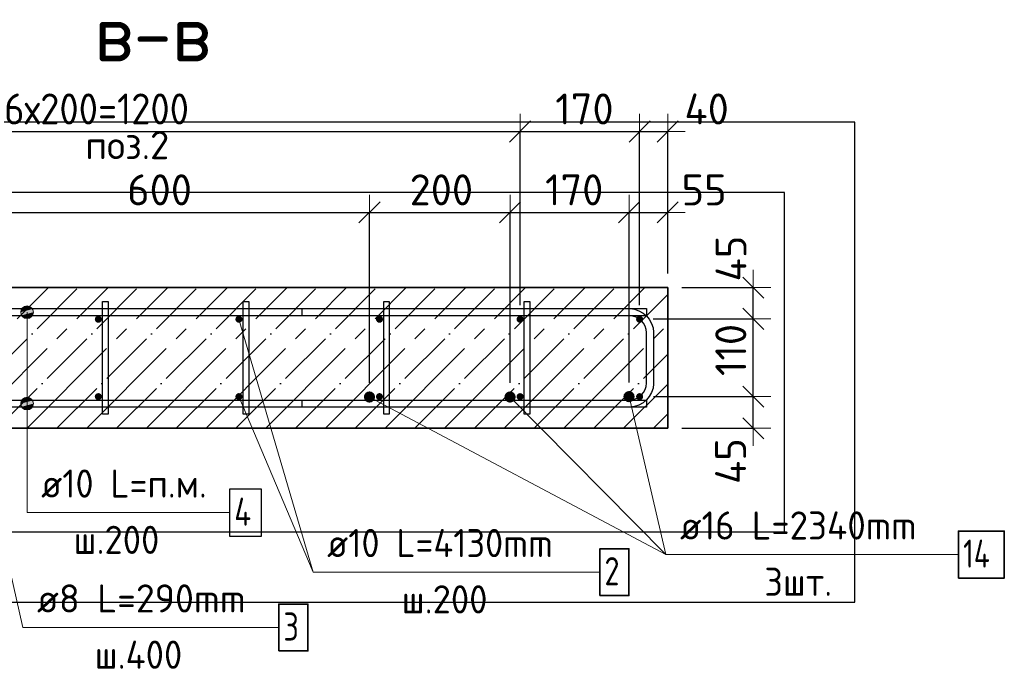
# Model space of a CAD drawing. Header units: millimetres. Extents: x 2792 to 69837, y -2757 to 29968.
# Tile 16 of 77: x 10331 to 11732, y 4960 to 5883. Entities that reach past the tile are written whole.
import ezdxf

# ---------------------------------------------------------------- set-up
doc = ezdxf.new("R2010")
doc.units = ezdxf.units.MM
doc.header["$PDMODE"] = 65
doc.linetypes.add('______11', pattern=[100, 80, -10, 0, -10])
doc.linetypes.add('______5', pattern=[220, 160, -20, 20, -20])
for name, color, linetype, lineweight in [('Standard', 7, 'Continuous', 25), ('Арм.стержн. Арматура края', 96, 'Continuous', 35), ('Арм.стержн. вертикальными 1', 22, 'Continuous', 35), ('Арм.стержн.горизонт. 1', 180, 'Continuous', 35), ('Размерная линия_ общее', 7, 'Continuous', 13)]:
    doc.layers.add(name, color=color, linetype=linetype, lineweight=lineweight)
doc.layers.add('Арм.стержн. вертикальными 2', color=7, linetype='Continuous', lineweight=35, true_color=0x006e00)
doc.layers.add('Арм.стержн.Стяжки', color=7, linetype='Continuous', lineweight=35, true_color=0x501e0f)
doc.styles.add('ISOCPEUR', font='ISOCPEUR')
doc.dimstyles.new('DIMSTYLE_3', dxfattribs={"dimtxt": 44, "dimasz": 50, "dimexe": 0, "dimexo": 0, "dimgap": 22, "dimtad": 2, "dimdec": 0, "dimrnd": 5, "dimzin": 12, "dimdsep": 46, "dimtxsty": 'ISOCPEUR', "dimblk1": 'ALL_ML_STRICH', "dimblk2": 'ALL_ML_STRICH', "dimsah": 1, "dimcen": 0, "dimclrd": 7, "dimclre": 256, "dimclrt": 7, "dimadec": 0, "dimazin": 0, "dimtfac": 1, "dimtdec": 0, "dimtix": 1, "dimtmove": 2, "dimatfit": 3, "dimfxl": 0, "dimtzin": 0, "dimlwd": 0, "dimlwe": -3, "dimarcsym": 0})
doc.dimstyles.new('DIMSTYLE_8', dxfattribs={"dimtxt": 44, "dimasz": 50, "dimexe": 0, "dimexo": 0, "dimgap": 22, "dimtad": 2, "dimdec": 0, "dimrnd": 5, "dimzin": 12, "dimdsep": 46, "dimtxsty": 'ISOCPEUR', "dimblk1": 'ALL_ML_STRICH', "dimblk2": 'ALL_ML_STRICH', "dimsah": 1, "dimcen": 0, "dimclrd": 7, "dimclre": 256, "dimclrt": 7, "dimadec": 0, "dimazin": 0, "dimtfac": 1, "dimtdec": 0, "dimtix": 1, "dimtmove": 2, "dimatfit": 3, "dimfxl": 0, "dimtvp": 1.2, "dimtzin": 0, "dimlwd": 0, "dimlwe": -3, "dimarcsym": 0})

# ---------------------------------------------------------------- blocks, each defined once
blk = doc.blocks.new('ALL_ML_STRICH')
at = {"color": 0, "linetype": 'ByBlock', "lineweight": -2}
for p, q in [((-0.3, -0.3), (0.3, 0.3)), ((0, -0.5), (0, 0.5)), ((-1, 0), (0.5, 0))]:
    blk.add_line(p, q, dxfattribs=at)
blk = doc.blocks.new('*D85')
at = {"layer": 'DEFPOINTS', "color": 7, "linetype": 'Continuous', "lineweight": 13, "transparency": 33554687}
for p in [(10227.2, 5609.3), (10227.2, 5346.8), (10828.7, 5346.8)]:
    blk.add_point(p, dxfattribs=at)
at = {"layer": 'Размерная линия_ общее', "color": 253, "linetype": 'Continuous', "lineweight": -2, "true_color": 0xa0a0a0, "transparency": 33554687}
for p, q in [((10227.2, 5366.8), (10227.2, 5609.3)), ((10828.7, 5366.8), (10828.7, 5609.3))]:
    blk.add_line(p, q, dxfattribs=at)
at = {"layer": 'Размерная линия_ общее', "color": 7, "linetype": 'Continuous', "lineweight": -2, "transparency": 33554687}
blk.add_line((10227.2, 5609.3), (10828.7, 5609.3), dxfattribs=at)
at = {"layer": 'Размерная линия_ общее', "color": 7, "linetype": 'Continuous', "lineweight": 13, "transparency": 33554687, "xscale": 50, "yscale": 50, "zscale": 50, "rotation": 180}
blk.add_blockref('ALL_ML_STRICH', (10227.2, 5609.3), dxfattribs=at)
at = {"layer": 'Размерная линия_ общее', "color": 7, "linetype": 'Continuous', "lineweight": 13, "transparency": 33554687, "xscale": 50, "yscale": 50, "zscale": 50}
blk.add_blockref('ALL_ML_STRICH', (10828.7, 5609.3), dxfattribs=at)
at = {"layer": 'Размерная линия_ общее', "color": 7, "linetype": 'Continuous', "lineweight": 13, "transparency": 33554687, "insert": (10530.1, 5641.3), "char_height": 44, "width": 132, "attachment_point": 5, "style": 'ISOCPEUR'}
blk.add_mtext('\\A1;{600}', dxfattribs=at)
blk = doc.blocks.new('*D86')
at = {"layer": 'DEFPOINTS', "color": 7, "linetype": 'Continuous', "lineweight": 13, "transparency": 33554687}
for p in [(10828.7, 5609.3), (10828.7, 5346.8), (11028.7, 5346.8)]:
    blk.add_point(p, dxfattribs=at)
at = {"layer": 'Размерная линия_ общее', "color": 253, "linetype": 'Continuous', "lineweight": -2, "true_color": 0xa0a0a0, "transparency": 33554687}
for p, q in [((10828.7, 5366.8), (10828.7, 5609.3)), ((11028.7, 5366.8), (11028.7, 5609.3))]:
    blk.add_line(p, q, dxfattribs=at)
at = {"layer": 'Размерная линия_ общее', "color": 7, "linetype": 'Continuous', "lineweight": -2, "transparency": 33554687}
blk.add_line((10828.7, 5609.3), (11028.7, 5609.3), dxfattribs=at)
at = {"layer": 'Размерная линия_ общее', "color": 7, "linetype": 'Continuous', "lineweight": 13, "transparency": 33554687, "xscale": 50, "yscale": 50, "zscale": 50, "rotation": 180}
blk.add_blockref('ALL_ML_STRICH', (10828.7, 5609.3), dxfattribs=at)
at = {"layer": 'Размерная линия_ общее', "color": 7, "linetype": 'Continuous', "lineweight": 13, "transparency": 33554687, "xscale": 50, "yscale": 50, "zscale": 50}
blk.add_blockref('ALL_ML_STRICH', (11028.7, 5609.3), dxfattribs=at)
at = {"layer": 'Размерная линия_ общее', "color": 7, "linetype": 'Continuous', "lineweight": 13, "transparency": 33554687, "insert": (10930.9, 5641.3), "char_height": 44, "width": 132, "attachment_point": 5, "style": 'ISOCPEUR'}
blk.add_mtext('\\A1;{200}', dxfattribs=at)
blk = doc.blocks.new('*D87')
at = {"layer": 'DEFPOINTS', "color": 7, "linetype": 'Continuous', "lineweight": 13, "transparency": 33554687}
for p in [(11028.7, 5609.3), (11028.7, 5346.8), (11197.9, 5347.4)]:
    blk.add_point(p, dxfattribs=at)
at = {"layer": 'Размерная линия_ общее', "color": 253, "linetype": 'Continuous', "lineweight": -2, "true_color": 0xa0a0a0, "transparency": 33554687}
for p, q in [((11028.7, 5366.8), (11028.7, 5609.3)), ((11197.9, 5367.4), (11197.9, 5609.3))]:
    blk.add_line(p, q, dxfattribs=at)
at = {"layer": 'Размерная линия_ общее', "color": 7, "linetype": 'Continuous', "lineweight": -2, "transparency": 33554687}
blk.add_line((11028.7, 5609.3), (11197.9, 5609.3), dxfattribs=at)
at = {"layer": 'Размерная линия_ общее', "color": 7, "linetype": 'Continuous', "lineweight": 13, "transparency": 33554687, "xscale": 50, "yscale": 50, "zscale": 50, "rotation": 180}
blk.add_blockref('ALL_ML_STRICH', (11028.7, 5609.3), dxfattribs=at)
at = {"layer": 'Размерная линия_ общее', "color": 7, "linetype": 'Continuous', "lineweight": 13, "transparency": 33554687, "xscale": 50, "yscale": 50, "zscale": 50}
blk.add_blockref('ALL_ML_STRICH', (11197.9, 5609.3), dxfattribs=at)
at = {"layer": 'Размерная линия_ общее', "color": 7, "linetype": 'Continuous', "lineweight": 13, "transparency": 33554687, "insert": (11119.9, 5641.3), "char_height": 44, "width": 132, "attachment_point": 5, "style": 'ISOCPEUR'}
blk.add_mtext('\\A1;{170}', dxfattribs=at)
blk = doc.blocks.new('*D88')
at = {"layer": 'DEFPOINTS', "color": 7, "linetype": 'Continuous', "lineweight": 13, "transparency": 33554687}
for p in [(11197.9, 5609.3), (11252.9, 5502.4), (11197.9, 5347.4)]:
    blk.add_point(p, dxfattribs=at)
at = {"layer": 'Размерная линия_ общее', "color": 253, "linetype": 'Continuous', "lineweight": -2, "true_color": 0xa0a0a0, "transparency": 33554687}
for p, q in [((11197.9, 5367.4), (11197.9, 5609.3)), ((11252.9, 5522.4), (11252.9, 5609.3))]:
    blk.add_line(p, q, dxfattribs=at)
at = {"layer": 'Размерная линия_ общее', "color": 7, "linetype": 'Continuous', "lineweight": -2, "transparency": 33554687}
blk.add_line((11197.9, 5609.3), (11252.9, 5609.3), dxfattribs=at)
at = {"layer": 'Размерная линия_ общее', "color": 7, "linetype": 'Continuous', "lineweight": 13, "transparency": 33554687, "xscale": 50, "yscale": 50, "zscale": 50, "rotation": 180}
blk.add_blockref('ALL_ML_STRICH', (11197.9, 5609.3), dxfattribs=at)
at = {"layer": 'Размерная линия_ общее', "color": 7, "linetype": 'Continuous', "lineweight": 13, "transparency": 33554687, "xscale": 50, "yscale": 50, "zscale": 50}
blk.add_blockref('ALL_ML_STRICH', (11252.9, 5609.3), dxfattribs=at)
at = {"layer": 'Размерная линия_ общее', "color": 7, "linetype": 'Continuous', "lineweight": 13, "transparency": 33554687, "insert": (11304.7, 5641.2), "char_height": 44, "width": 88, "attachment_point": 5, "style": 'ISOCPEUR'}
blk.add_mtext('\\A1;{55}', dxfattribs=at)
blk = doc.blocks.new('*D143')
at = {"layer": 'DEFPOINTS', "color": 7, "linetype": 'Continuous', "lineweight": 13, "transparency": 33554687}
for p in [(11212.9, 5347.4), (11252.9, 5302.4), (11374.7, 5302.4)]:
    blk.add_point(p, dxfattribs=at)
at = {"layer": 'Размерная линия_ общее', "color": 253, "linetype": 'Continuous', "lineweight": -2, "true_color": 0xa0a0a0, "transparency": 33554687}
for p, q in [((11232.9, 5347.4), (11374.7, 5347.4)), ((11272.9, 5302.4), (11374.7, 5302.4))]:
    blk.add_line(p, q, dxfattribs=at)
at = {"layer": 'Размерная линия_ общее', "color": 7, "linetype": 'Continuous', "lineweight": -2, "transparency": 33554687}
blk.add_line((11374.7, 5302.4), (11374.7, 5347.4), dxfattribs=at)
at = {"layer": 'Размерная линия_ общее', "color": 7, "linetype": 'Continuous', "lineweight": 13, "transparency": 33554687, "xscale": 50, "yscale": 50, "zscale": 50}
for p, rotation in [((11374.7, 5347.4), 90), ((11374.7, 5302.4), 270)]:
    blk.add_blockref('ALL_ML_STRICH', p, dxfattribs=dict(at, rotation=rotation))
at = {"layer": 'Размерная линия_ общее', "color": 7, "linetype": 'Continuous', "lineweight": 13, "transparency": 33554687, "insert": (11342.4, 5255.7), "char_height": 44, "width": 88, "attachment_point": 5, "rotation": 90, "style": 'ISOCPEUR'}
blk.add_mtext('\\A1;{45}', dxfattribs=at)
blk = doc.blocks.new('*D144')
at = {"layer": 'DEFPOINTS', "color": 7, "linetype": 'Continuous', "lineweight": 13, "transparency": 33554687}
for p in [(11212.2, 5457.9), (11212.9, 5347.4), (11374.7, 5347.4)]:
    blk.add_point(p, dxfattribs=at)
at = {"layer": 'Размерная линия_ общее', "color": 253, "linetype": 'Continuous', "lineweight": -2, "true_color": 0xa0a0a0, "transparency": 33554687}
for p, q in [((11232.2, 5457.9), (11374.7, 5457.9)), ((11232.9, 5347.4), (11374.7, 5347.4))]:
    blk.add_line(p, q, dxfattribs=at)
at = {"layer": 'Размерная линия_ общее', "color": 7, "linetype": 'Continuous', "lineweight": -2, "transparency": 33554687}
blk.add_line((11374.7, 5347.4), (11374.7, 5457.9), dxfattribs=at)
at = {"layer": 'Размерная линия_ общее', "color": 7, "linetype": 'Continuous', "lineweight": 13, "transparency": 33554687, "xscale": 50, "yscale": 50, "zscale": 50}
for p, rotation in [((11374.7, 5457.9), 90), ((11374.7, 5347.4), 270)]:
    blk.add_blockref('ALL_ML_STRICH', p, dxfattribs=dict(at, rotation=rotation))
at = {"layer": 'Размерная линия_ общее', "color": 7, "linetype": 'Continuous', "lineweight": 13, "transparency": 33554687, "insert": (11342.7, 5413.6), "char_height": 44, "width": 132, "attachment_point": 5, "rotation": 90, "style": 'ISOCPEUR'}
blk.add_mtext('\\A1;{110}', dxfattribs=at)
blk = doc.blocks.new('*D145')
at = {"layer": 'DEFPOINTS', "color": 7, "linetype": 'Continuous', "lineweight": 13, "transparency": 33554687}
for p in [(11252.9, 5502.4), (11212.2, 5457.9), (11374.7, 5457.9)]:
    blk.add_point(p, dxfattribs=at)
at = {"layer": 'Размерная линия_ общее', "color": 253, "linetype": 'Continuous', "lineweight": -2, "true_color": 0xa0a0a0, "transparency": 33554687}
for p, q in [((11272.9, 5502.4), (11374.7, 5502.4)), ((11232.2, 5457.9), (11374.7, 5457.9))]:
    blk.add_line(p, q, dxfattribs=at)
at = {"layer": 'Размерная линия_ общее', "color": 7, "linetype": 'Continuous', "lineweight": -2, "transparency": 33554687}
blk.add_line((11374.7, 5457.9), (11374.7, 5502.4), dxfattribs=at)
at = {"layer": 'Размерная линия_ общее', "color": 7, "linetype": 'Continuous', "lineweight": 13, "transparency": 33554687, "xscale": 50, "yscale": 50, "zscale": 50}
for p, rotation in [((11374.7, 5502.4), 90), ((11374.7, 5457.9), 270)]:
    blk.add_blockref('ALL_ML_STRICH', p, dxfattribs=dict(at, rotation=rotation))
at = {"layer": 'Размерная линия_ общее', "color": 7, "linetype": 'Continuous', "lineweight": 13, "transparency": 33554687, "insert": (11343, 5543.6), "char_height": 44, "width": 88, "attachment_point": 5, "rotation": 90, "style": 'ISOCPEUR'}
blk.add_mtext('\\A1;{45}', dxfattribs=at)
blk = doc.blocks.new('*D389')
at = {"layer": 'DEFPOINTS', "color": 7, "linetype": 'Continuous', "lineweight": 13, "transparency": 33554687}
for p in [(9842.9, 5724.3), (9842.9, 5457.4), (11042.9, 5457.4)]:
    blk.add_point(p, dxfattribs=at)
at = {"layer": 'Размерная линия_ общее', "color": 253, "linetype": 'Continuous', "lineweight": -2, "true_color": 0xa0a0a0, "transparency": 33554687}
for p, q in [((9842.9, 5477.4), (9842.9, 5724.3)), ((11042.9, 5477.4), (11042.9, 5724.3))]:
    blk.add_line(p, q, dxfattribs=at)
at = {"layer": 'Размерная линия_ общее', "color": 7, "linetype": 'Continuous', "lineweight": -2, "transparency": 33554687}
blk.add_line((9842.9, 5724.3), (11042.9, 5724.3), dxfattribs=at)
at = {"layer": 'Размерная линия_ общее', "color": 7, "linetype": 'Continuous', "lineweight": 13, "transparency": 33554687, "xscale": 50, "yscale": 50, "zscale": 50, "rotation": 180}
blk.add_blockref('ALL_ML_STRICH', (9842.9, 5724.3), dxfattribs=at)
at = {"layer": 'Размерная линия_ общее', "color": 7, "linetype": 'Continuous', "lineweight": 13, "transparency": 33554687, "xscale": 50, "yscale": 50, "zscale": 50}
blk.add_blockref('ALL_ML_STRICH', (11042.9, 5724.3), dxfattribs=at)
at = {"layer": 'Размерная линия_ общее', "color": 7, "linetype": 'Continuous', "lineweight": 13, "transparency": 33554687, "insert": (10308.9, 5778.3), "char_height": 44, "width": 2.2, "attachment_point": 1, "line_spacing_factor": 0.60241, "style": 'ISOCPEUR'}
blk.add_mtext('\\W0.91;6х200=1200', dxfattribs=at)
blk = doc.blocks.new('*D390')
at = {"layer": 'DEFPOINTS', "color": 7, "linetype": 'Continuous', "lineweight": 13, "transparency": 33554687}
for p in [(11042.9, 5724.3), (11042.9, 5457.4), (11212.9, 5457.4)]:
    blk.add_point(p, dxfattribs=at)
at = {"layer": 'Размерная линия_ общее', "color": 253, "linetype": 'Continuous', "lineweight": -2, "true_color": 0xa0a0a0, "transparency": 33554687}
for p, q in [((11042.9, 5477.4), (11042.9, 5724.3)), ((11212.9, 5477.4), (11212.9, 5724.3))]:
    blk.add_line(p, q, dxfattribs=at)
at = {"layer": 'Размерная линия_ общее', "color": 7, "linetype": 'Continuous', "lineweight": -2, "transparency": 33554687}
blk.add_line((11042.9, 5724.3), (11212.9, 5724.3), dxfattribs=at)
at = {"layer": 'Размерная линия_ общее', "color": 7, "linetype": 'Continuous', "lineweight": 13, "transparency": 33554687, "xscale": 50, "yscale": 50, "zscale": 50, "rotation": 180}
blk.add_blockref('ALL_ML_STRICH', (11042.9, 5724.3), dxfattribs=at)
at = {"layer": 'Размерная линия_ общее', "color": 7, "linetype": 'Continuous', "lineweight": 13, "transparency": 33554687, "xscale": 50, "yscale": 50, "zscale": 50}
blk.add_blockref('ALL_ML_STRICH', (11212.9, 5724.3), dxfattribs=at)
at = {"layer": 'Размерная линия_ общее', "color": 7, "linetype": 'Continuous', "lineweight": 13, "transparency": 33554687, "insert": (11134.5, 5756.3), "char_height": 44, "width": 132, "attachment_point": 5, "style": 'ISOCPEUR'}
blk.add_mtext('\\A1;{170}', dxfattribs=at)
blk = doc.blocks.new('*D391')
at = {"layer": 'DEFPOINTS', "color": 7, "linetype": 'Continuous', "lineweight": 13, "transparency": 33554687}
for p in [(11212.9, 5724.3), (11252.9, 5502.4), (11212.9, 5457.4)]:
    blk.add_point(p, dxfattribs=at)
at = {"layer": 'Размерная линия_ общее', "color": 253, "linetype": 'Continuous', "lineweight": -2, "true_color": 0xa0a0a0, "transparency": 33554687}
for p, q in [((11212.9, 5477.4), (11212.9, 5724.3)), ((11252.9, 5522.4), (11252.9, 5724.3))]:
    blk.add_line(p, q, dxfattribs=at)
at = {"layer": 'Размерная линия_ общее', "color": 7, "linetype": 'Continuous', "lineweight": -2, "transparency": 33554687}
blk.add_line((11212.9, 5724.3), (11252.9, 5724.3), dxfattribs=at)
at = {"layer": 'Размерная линия_ общее', "color": 7, "linetype": 'Continuous', "lineweight": 13, "transparency": 33554687, "xscale": 50, "yscale": 50, "zscale": 50, "rotation": 180}
blk.add_blockref('ALL_ML_STRICH', (11212.9, 5724.3), dxfattribs=at)
at = {"layer": 'Размерная линия_ общее', "color": 7, "linetype": 'Continuous', "lineweight": 13, "transparency": 33554687, "xscale": 50, "yscale": 50, "zscale": 50}
blk.add_blockref('ALL_ML_STRICH', (11252.9, 5724.3), dxfattribs=at)
at = {"layer": 'Размерная линия_ общее', "color": 7, "linetype": 'Continuous', "lineweight": 13, "transparency": 33554687, "insert": (11308.3, 5756.3), "char_height": 44, "width": 88, "attachment_point": 5, "style": 'ISOCPEUR'}
blk.add_mtext('\\A1;{40}', dxfattribs=at)

msp = doc.modelspace()

# ---------------------------------------------------------------- hatches: boundary and pattern name
at = {"layer": 'Арм.стержн. вертикальными 1', "linetype": 'Continuous', "lineweight": 50, "transparency": 33554687}
for points in [[(10447.9, 5457.4), (10447.6, 5459.3), (10446.5, 5460.9), (10444.8, 5462), (10442.9, 5462.4), (10441, 5462), (10439.4, 5460.9), (10438.3, 5459.3), (10437.9, 5457.4), (10438.3, 5455.4), (10439.4, 5453.8), (10441, 5452.7), (10442.9, 5452.4), (10444.8, 5452.7), (10446.5, 5453.8), (10447.6, 5455.4)], [(10647.9, 5457.4), (10647.6, 5459.3), (10646.5, 5460.9), (10644.8, 5462), (10642.9, 5462.4), (10641, 5462), (10639.4, 5460.9), (10638.3, 5459.3), (10637.9, 5457.4), (10638.3, 5455.4), (10639.4, 5453.8), (10641, 5452.7), (10642.9, 5452.4), (10644.8, 5452.7), (10646.5, 5453.8), (10647.6, 5455.4)], [(10847.9, 5457.4), (10847.6, 5459.3), (10846.5, 5460.9), (10844.8, 5462), (10842.9, 5462.4), (10841, 5462), (10839.4, 5460.9), (10838.3, 5459.3), (10837.9, 5457.4), (10838.3, 5455.4), (10839.4, 5453.8), (10841, 5452.7), (10842.9, 5452.4), (10844.8, 5452.7), (10846.5, 5453.8), (10847.6, 5455.4)], [(11047.9, 5457.4), (11047.6, 5459.3), (11046.5, 5460.9), (11044.8, 5462), (11042.9, 5462.4), (11041, 5462), (11039.4, 5460.9), (11038.3, 5459.3), (11037.9, 5457.4), (11038.3, 5455.4), (11039.4, 5453.8), (11041, 5452.7), (11042.9, 5452.4), (11044.8, 5452.7), (11046.5, 5453.8), (11047.6, 5455.4)], [(11217.9, 5457.4), (11217.6, 5459.3), (11216.5, 5460.9), (11214.8, 5462), (11212.9, 5462.4), (11211, 5462), (11209.4, 5460.9), (11208.3, 5459.3), (11207.9, 5457.4), (11208.3, 5455.4), (11209.4, 5453.8), (11211, 5452.7), (11212.9, 5452.4), (11214.8, 5452.7), (11216.5, 5453.8), (11217.6, 5455.4)], [(10447.9, 5347.4), (10447.6, 5349.3), (10446.5, 5350.9), (10444.8, 5352), (10442.9, 5352.4), (10441, 5352), (10439.4, 5350.9), (10438.3, 5349.3), (10437.9, 5347.4), (10438.3, 5345.4), (10439.4, 5343.8), (10441, 5342.7), (10442.9, 5342.4), (10444.8, 5342.7), (10446.5, 5343.8), (10447.6, 5345.4)], [(10647.9, 5347.4), (10647.6, 5349.3), (10646.5, 5350.9), (10644.8, 5352), (10642.9, 5352.4), (10641, 5352), (10639.4, 5350.9), (10638.3, 5349.3), (10637.9, 5347.4), (10638.3, 5345.4), (10639.4, 5343.8), (10641, 5342.7), (10642.9, 5342.4), (10644.8, 5342.7), (10646.5, 5343.8), (10647.6, 5345.4)], [(10847.9, 5347.4), (10847.6, 5349.3), (10846.5, 5350.9), (10844.8, 5352), (10842.9, 5352.4), (10841, 5352), (10839.4, 5350.9), (10838.3, 5349.3), (10837.9, 5347.4), (10838.3, 5345.4), (10839.4, 5343.8), (10841, 5342.7), (10842.9, 5342.4), (10844.8, 5342.7), (10846.5, 5343.8), (10847.6, 5345.4)], [(11047.9, 5347.4), (11047.6, 5349.3), (11046.5, 5350.9), (11044.8, 5352), (11042.9, 5352.4), (11041, 5352), (11039.4, 5350.9), (11038.3, 5349.3), (11037.9, 5347.4), (11038.3, 5345.4), (11039.4, 5343.8), (11041, 5342.7), (11042.9, 5342.4), (11044.8, 5342.7), (11046.5, 5343.8), (11047.6, 5345.4)], [(11217.9, 5347.4), (11217.6, 5349.3), (11216.5, 5350.9), (11214.8, 5352), (11212.9, 5352.4), (11211, 5352), (11209.4, 5350.9), (11208.3, 5349.3), (11207.9, 5347.4), (11208.3, 5345.4), (11209.4, 5343.8), (11211, 5342.7), (11212.9, 5342.4), (11214.8, 5342.7), (11216.5, 5343.8), (11217.6, 5345.4)]]:
    msp.add_hatch(color=4, dxfattribs=at).paths.add_polyline_path(points)
at = {"layer": 'Арм.стержн. вертикальными 2', "linetype": 'Continuous', "lineweight": 50, "transparency": 33554687}
for points in [[(10836.7, 5346.8), (10836.1, 5349.9), (10834.3, 5352.5), (10831.7, 5354.2), (10828.7, 5354.8), (10825.6, 5354.2), (10823, 5352.5), (10821.3, 5349.9), (10820.7, 5346.8), (10821.3, 5343.8), (10823, 5341.2), (10825.6, 5339.5), (10828.7, 5338.8), (10831.7, 5339.5), (10834.3, 5341.2), (10836.1, 5343.8)], [(11036.7, 5346.8), (11036.1, 5349.9), (11034.3, 5352.5), (11031.7, 5354.2), (11028.7, 5354.8), (11025.6, 5354.2), (11023, 5352.5), (11021.3, 5349.9), (11020.7, 5346.8), (11021.3, 5343.8), (11023, 5341.2), (11025.6, 5339.5), (11028.7, 5338.8), (11031.7, 5339.5), (11034.3, 5341.2), (11036.1, 5343.8)], [(11205.9, 5347.4), (11205.3, 5350.4), (11203.6, 5353), (11201, 5354.7), (11197.9, 5355.4), (11194.9, 5354.7), (11192.3, 5353), (11190.5, 5350.4), (11189.9, 5347.4), (11190.5, 5344.3), (11192.3, 5341.7), (11194.9, 5340), (11197.9, 5339.4), (11201, 5340), (11203.6, 5341.7), (11205.3, 5344.3)]]:
    msp.add_hatch(color=7, dxfattribs=at).paths.add_polyline_path(points)
at = {"layer": 'Арм.стержн.горизонт. 1', "linetype": 'Continuous', "lineweight": 13, "transparency": 33554687}
for points in [[(10332.6, 5467.4), (10350.6, 5467.4), (10349.4, 5471.9)], [(10332.6, 5467.4), (10349.4, 5471.9), (10333.9, 5471.9)], [(10332.6, 5467.4), (10350.6, 5467.4), (10349.4, 5471.9)], [(10332.6, 5467.4), (10349.4, 5471.9), (10333.9, 5471.9)], [(10332.6, 5467.4), (10350.6, 5467.4), (10349.4, 5471.9)], [(10332.6, 5467.4), (10349.4, 5471.9), (10333.9, 5471.9)], [(10333.9, 5462.9), (10350.6, 5467.4), (10332.6, 5467.4)], [(10333.9, 5462.9), (10350.6, 5467.4), (10332.6, 5467.4)], [(10333.9, 5462.9), (10350.6, 5467.4), (10332.6, 5467.4)], [(10333.9, 5471.9), (10349.4, 5471.9), (10346.1, 5475.1)], [(10333.9, 5471.9), (10346.1, 5475.1), (10337.1, 5475.1)], [(10333.9, 5471.9), (10349.4, 5471.9), (10346.1, 5475.1)], [(10333.9, 5471.9), (10346.1, 5475.1), (10337.1, 5475.1)], [(10333.9, 5471.9), (10349.4, 5471.9), (10346.1, 5475.1)], [(10333.9, 5471.9), (10346.1, 5475.1), (10337.1, 5475.1)], [(10333.9, 5462.9), (10349.4, 5462.9), (10350.6, 5467.4)], [(10333.9, 5462.9), (10349.4, 5462.9), (10350.6, 5467.4)], [(10333.9, 5462.9), (10349.4, 5462.9), (10350.6, 5467.4)], [(10337.1, 5459.6), (10349.4, 5462.9), (10333.9, 5462.9)], [(10337.1, 5459.6), (10349.4, 5462.9), (10333.9, 5462.9)], [(10337.1, 5459.6), (10349.4, 5462.9), (10333.9, 5462.9)], [(10337.1, 5475.1), (10346.1, 5475.1), (10341.6, 5476.4)], [(10337.1, 5475.1), (10346.1, 5475.1), (10341.6, 5476.4)], [(10337.1, 5475.1), (10346.1, 5475.1), (10341.6, 5476.4)], [(10337.1, 5459.6), (10346.1, 5459.6), (10349.4, 5462.9)], [(10337.1, 5459.6), (10346.1, 5459.6), (10349.4, 5462.9)], [(10337.1, 5459.6), (10346.1, 5459.6), (10349.4, 5462.9)], [(10346.1, 5459.6), (10337.1, 5459.6), (10341.6, 5458.4)], [(10346.1, 5459.6), (10337.1, 5459.6), (10341.6, 5458.4)], [(10346.1, 5459.6), (10337.1, 5459.6), (10341.6, 5458.4)], [(10332.6, 5337.4), (10350.6, 5337.4), (10349.4, 5341.9)], [(10332.6, 5337.4), (10349.4, 5341.9), (10333.9, 5341.9)], [(10332.6, 5337.4), (10350.6, 5337.4), (10349.4, 5341.9)], [(10332.6, 5337.4), (10349.4, 5341.9), (10333.9, 5341.9)], [(10332.6, 5337.4), (10350.6, 5337.4), (10349.4, 5341.9)], [(10332.6, 5337.4), (10349.4, 5341.9), (10333.9, 5341.9)], [(10333.9, 5332.9), (10350.6, 5337.4), (10332.6, 5337.4)], [(10333.9, 5332.9), (10350.6, 5337.4), (10332.6, 5337.4)], [(10333.9, 5332.9), (10350.6, 5337.4), (10332.6, 5337.4)], [(10333.9, 5341.9), (10349.4, 5341.9), (10346.1, 5345.1)], [(10333.9, 5341.9), (10346.1, 5345.1), (10337.1, 5345.1)], [(10333.9, 5341.9), (10349.4, 5341.9), (10346.1, 5345.1)], [(10333.9, 5341.9), (10346.1, 5345.1), (10337.1, 5345.1)], [(10333.9, 5341.9), (10349.4, 5341.9), (10346.1, 5345.1)], [(10333.9, 5341.9), (10346.1, 5345.1), (10337.1, 5345.1)], [(10333.9, 5332.9), (10349.4, 5332.9), (10350.6, 5337.4)], [(10333.9, 5332.9), (10349.4, 5332.9), (10350.6, 5337.4)], [(10333.9, 5332.9), (10349.4, 5332.9), (10350.6, 5337.4)], [(10337.1, 5345.1), (10346.1, 5345.1), (10341.6, 5346.4)], [(10337.1, 5345.1), (10346.1, 5345.1), (10341.6, 5346.4)], [(10337.1, 5345.1), (10346.1, 5345.1), (10341.6, 5346.4)], [(10337.1, 5329.6), (10349.4, 5332.9), (10333.9, 5332.9)], [(10337.1, 5329.6), (10349.4, 5332.9), (10333.9, 5332.9)], [(10337.1, 5329.6), (10349.4, 5332.9), (10333.9, 5332.9)], [(10337.1, 5329.6), (10346.1, 5329.6), (10349.4, 5332.9)], [(10337.1, 5329.6), (10346.1, 5329.6), (10349.4, 5332.9)], [(10337.1, 5329.6), (10346.1, 5329.6), (10349.4, 5332.9)], [(10346.1, 5329.6), (10337.1, 5329.6), (10341.6, 5328.4)], [(10346.1, 5329.6), (10337.1, 5329.6), (10341.6, 5328.4)], [(10346.1, 5329.6), (10337.1, 5329.6), (10341.6, 5328.4)]]:
    msp.add_hatch(color=7, dxfattribs=at).paths.add_polyline_path(points)

# ---------------------------------------------------------------- linework, layer by layer
at = {"color": 52, "linetype": 'Continuous', "lineweight": -3, "transparency": 33554687}
for p, q in [((11419.2, 5637.7), (9565, 5637.7)), ((11419.2, 5637.7), (9565, 5637.7)), ((11419.2, 5155.1), (11419.2, 5637.7)), ((11419.2, 5155.1), (11419.2, 5637.7)), ((9565, 5155.1), (11419.2, 5155.1)), ((9565, 5155.1), (11419.2, 5155.1))]:
    msp.add_line(p, q, dxfattribs=at)
at = {"layer": 'Standard', "color": 7, "linetype": 'Continuous', "lineweight": 35, "transparency": 33554687}
for p, q in [((11252.9, 5502.4), (9802.9, 5502.4)), ((11252.9, 5302.4), (11252.9, 5502.4)), ((9802.9, 5302.4), (11252.9, 5302.4))]:
    msp.add_line(p, q, dxfattribs=at)
at = {"layer": 'Standard', "color": 253, "linetype": '______5', "lineweight": -3, "true_color": 0xababab, "transparency": 33554687}
for p, q in [((10171.9, 5302.4), (10371.9, 5502.4)), ((10256.8, 5302.4), (10456.8, 5502.4)), ((10341.6, 5302.4), (10541.6, 5502.4)), ((10426.5, 5302.4), (10626.5, 5502.4)), ((10511.4, 5302.4), (10711.4, 5502.4)), ((10596.2, 5302.4), (10796.2, 5502.4)), ((10681.1, 5302.4), (10881.1, 5502.4)), ((10765.9, 5302.4), (10965.9, 5502.4)), ((10850.8, 5302.4), (11050.8, 5502.4)), ((10935.6, 5302.4), (11135.6, 5502.4)), ((11020.5, 5302.4), (11220.5, 5502.4)), ((11105.3, 5302.4), (11252.9, 5450)), ((11190.2, 5302.4), (11252.9, 5365.1))]:
    msp.add_line(p, q, dxfattribs=at)
at = {"layer": 'Standard', "color": 253, "linetype": '______11', "lineweight": -3, "true_color": 0xababab, "transparency": 33554687}
for p, q in [((10214.4, 5302.4), (10414.4, 5502.4)), ((10299.2, 5302.4), (10499.2, 5502.4)), ((10384.1, 5302.4), (10584.1, 5502.4)), ((10468.9, 5302.4), (10668.9, 5502.4)), ((10553.8, 5302.4), (10753.8, 5502.4)), ((10638.6, 5302.4), (10838.6, 5502.4)), ((10723.5, 5302.4), (10923.5, 5502.4)), ((10808.3, 5302.4), (11008.3, 5502.4)), ((10893.2, 5302.4), (11093.2, 5502.4)), ((10978, 5302.4), (11178, 5502.4)), ((11062.9, 5302.4), (11252.9, 5492.4)), ((11147.7, 5302.4), (11252.9, 5407.5)), ((11232.6, 5302.4), (11252.9, 5322.7))]:
    msp.add_line(p, q, dxfattribs=at)
at = {"layer": 'Standard', "color": 7, "linetype": 'Continuous', "lineweight": 13, "transparency": 33554687}
msp.add_line((10642.9, 5457.4), (10748.4, 5097.8), dxfattribs=at)
at = {"layer": 'Standard', "color": 7, "linetype": 'Continuous', "lineweight": 25, "transparency": 33554687}
msp.add_lwpolyline([(9465, 5055.1), (11519.2, 5055.1), (11519.2, 5737.7), (9465, 5737.7), (9465, 5055.1)], dxfattribs=at)
at = {"layer": 'Арм.стержн. Арматура края', "color": 4, "linetype": 'Continuous', "lineweight": 25, "transparency": 33554687}
msp.add_lwpolyline([(10732.9, 5342.4), (11198.9, 5342.4), (11203.4, 5343), (11208, 5344.5), (11212.2, 5346.8), (11215.6, 5349.7), (11218.4, 5353.1), (11220.8, 5357.3), (11222.3, 5361.9), (11222.9, 5366.4), (11222.9, 5438.3), (11222.3, 5442.8), (11220.8, 5447.4), (11218.4, 5451.6), (11215.6, 5455), (11212.2, 5457.9), (11208, 5460.2), (11203.4, 5461.7), (11198.9, 5462.4), (10732.9, 5462.4), (10732.9, 5472.4), (11199.6, 5472.4), (11205.7, 5471.5), (11212, 5469.4), (11217.9, 5466.1), (11222.7, 5462.1), (11226.7, 5457.3), (11230, 5451.5), (11232.1, 5445.1), (11232.9, 5439), (11232.9, 5365.7), (11232.1, 5359.6), (11230, 5353.3), (11226.7, 5347.4), (11222.7, 5342.6), (11217.9, 5338.6), (11212, 5335.3), (11205.7, 5333.2), (11199.6, 5332.4), (10732.9, 5332.4), (10732.9, 5342.4)], dxfattribs=at)
msp.add_lwpolyline([(10732.9, 5342.4), (11198.9, 5342.4), (11203.4, 5343), (11208, 5344.5), (11212.2, 5346.8), (11215.6, 5349.7), (11218.4, 5353.1), (11220.8, 5357.3), (11222.3, 5361.9), (11222.9, 5366.4), (11222.9, 5438.3), (11222.3, 5442.8), (11220.8, 5447.4), (11218.4, 5451.6), (11215.6, 5455), (11212.2, 5457.9), (11208, 5460.2), (11203.4, 5461.7), (11198.9, 5462.4), (10732.9, 5462.4), (10732.9, 5472.4), (11199.6, 5472.4), (11205.7, 5471.5), (11212, 5469.4), (11217.9, 5466.1), (11222.7, 5462.1), (11226.7, 5457.3), (11230, 5451.5), (11232.1, 5445.1), (11232.9, 5439), (11232.9, 5365.7), (11232.1, 5359.6), (11230, 5353.3), (11226.7, 5347.4), (11222.7, 5342.6), (11217.9, 5338.6), (11212, 5335.3), (11205.7, 5333.2), (11199.6, 5332.4), (10732.9, 5332.4), (10732.9, 5342.4)], dxfattribs=at)
msp.add_lwpolyline([(10732.9, 5342.4), (11198.9, 5342.4), (11203.4, 5343), (11208, 5344.5), (11212.2, 5346.8), (11215.6, 5349.7), (11218.4, 5353.1), (11220.8, 5357.3), (11222.3, 5361.9), (11222.9, 5366.4), (11222.9, 5438.3), (11222.3, 5442.8), (11220.8, 5447.4), (11218.4, 5451.6), (11215.6, 5455), (11212.2, 5457.9), (11208, 5460.2), (11203.4, 5461.7), (11198.9, 5462.4), (10732.9, 5462.4), (10732.9, 5472.4), (11199.6, 5472.4), (11205.7, 5471.5), (11212, 5469.4), (11217.9, 5466.1), (11222.7, 5462.1), (11226.7, 5457.3), (11230, 5451.5), (11232.1, 5445.1), (11232.9, 5439), (11232.9, 5365.7), (11232.1, 5359.6), (11230, 5353.3), (11226.7, 5347.4), (11222.7, 5342.6), (11217.9, 5338.6), (11212, 5335.3), (11205.7, 5333.2), (11199.6, 5332.4), (10732.9, 5332.4), (10732.9, 5342.4)], dxfattribs=at)
at = {"layer": 'Арм.стержн. вертикальными 1', "color": 7, "linetype": 'Continuous', "lineweight": 13, "transparency": 33554687}
for q in [(10642.9, 5347.4), (11156.4, 5097.8)]:
    msp.add_line((10748.4, 5097.8), q, dxfattribs=at)
at = {"layer": 'Арм.стержн. вертикальными 1', "color": 7, "linetype": 'Continuous', "lineweight": 35, "transparency": 33554687}
msp.add_lwpolyline([(11156.4, 5064.5), (11197.7, 5064.5), (11197.7, 5131.2), (11156.4, 5131.2), (11156.4, 5064.5)], dxfattribs=at)
at = {"layer": 'Арм.стержн. вертикальными 2', "color": 7, "linetype": 'Continuous', "lineweight": 13, "transparency": 33554687}
for q in [(10828.7, 5346.8), (11028.7, 5346.8), (11197.9, 5347.4), (11666.4, 5122.9)]:
    msp.add_line((11250.4, 5122.9), q, dxfattribs=at)
at = {"layer": 'Арм.стержн. вертикальными 2', "color": 7, "linetype": 'Continuous', "lineweight": 35, "transparency": 33554687}
msp.add_lwpolyline([(11666.4, 5089.5), (11731.8, 5089.5), (11731.8, 5156.2), (11666.4, 5156.2), (11666.4, 5089.5)], dxfattribs=at)
at = {"layer": 'Арм.стержн.горизонт. 1', "color": 52, "linetype": 'Continuous', "lineweight": 25, "transparency": 33554687}
for p, q in [((11252.9, 5502.4), (11252.9, 5502.4)), ((11252.9, 5302.4), (11252.9, 5302.4))]:
    msp.add_line(p, q, dxfattribs=at)
at = {"layer": 'Арм.стержн.горизонт. 1', "color": 7, "linetype": 'Continuous', "lineweight": 13, "transparency": 33554687}
for p, q in [((10332.6, 5467.4), (10332.6, 5467.4)), ((10332.6, 5467.4), (10332.6, 5467.4)), ((10332.6, 5467.4), (10332.6, 5467.4)), ((10341.6, 5476.4), (10341.6, 5476.4)), ((10341.6, 5476.4), (10341.6, 5476.4)), ((10341.6, 5476.4), (10341.6, 5476.4)), ((10341.6, 5182.5), (10341.6, 5467.4)), ((10341.6, 5182.5), (10341.6, 5467.4)), ((10341.6, 5182.5), (10341.6, 5467.4)), ((10350.6, 5467.4), (10350.6, 5467.4)), ((10350.6, 5467.4), (10350.6, 5467.4)), ((10350.6, 5467.4), (10350.6, 5467.4)), ((10341.6, 5458.4), (10341.6, 5458.4)), ((10341.6, 5458.4), (10341.6, 5458.4)), ((10341.6, 5458.4), (10341.6, 5458.4)), ((10332.6, 5337.4), (10332.6, 5337.4)), ((10332.6, 5337.4), (10332.6, 5337.4)), ((10332.6, 5337.4), (10332.6, 5337.4)), ((10341.6, 5346.4), (10341.6, 5346.4)), ((10341.6, 5346.4), (10341.6, 5346.4)), ((10341.6, 5346.4), (10341.6, 5346.4)), ((10341.6, 5182.5), (10341.6, 5337.4)), ((10341.6, 5182.5), (10341.6, 5337.4)), ((10341.6, 5182.5), (10341.6, 5337.4)), ((10350.6, 5337.4), (10350.6, 5337.4)), ((10350.6, 5337.4), (10350.6, 5337.4)), ((10350.6, 5337.4), (10350.6, 5337.4)), ((10341.6, 5328.4), (10341.6, 5328.4)), ((10341.6, 5328.4), (10341.6, 5328.4)), ((10341.6, 5328.4), (10341.6, 5328.4)), ((10341.6, 5182.5), (10629.6, 5182.5))]:
    msp.add_line(p, q, dxfattribs=at)
at = {"layer": 'Арм.стержн.горизонт. 1', "color": 4, "linetype": 'Continuous', "lineweight": 25, "transparency": 33554687}
for points in [[(11222.9, 5462.4), (9832.9, 5462.4), (9832.9, 5472.4), (11222.9, 5472.4), (11222.9, 5462.4)], [(11222.9, 5462.4), (9832.9, 5462.4), (9832.9, 5472.4), (11222.9, 5472.4), (11222.9, 5462.4)], [(11222.9, 5462.4), (9832.9, 5462.4), (9832.9, 5472.4), (11222.9, 5472.4), (11222.9, 5462.4)], [(11222.9, 5332.4), (9832.9, 5332.4), (9832.9, 5342.4), (11222.9, 5342.4), (11222.9, 5332.4)], [(11222.9, 5332.4), (9832.9, 5332.4), (9832.9, 5342.4), (11222.9, 5342.4), (11222.9, 5332.4)], [(11222.9, 5332.4), (9832.9, 5332.4), (9832.9, 5342.4), (11222.9, 5342.4), (11222.9, 5332.4)]]:
    msp.add_lwpolyline(points, dxfattribs=at)
at = {"layer": 'Арм.стержн.горизонт. 1', "color": 7, "linetype": 'Continuous', "lineweight": 25, "transparency": 33554687}
msp.add_lwpolyline([(10629.6, 5149.1), (10675, 5149.1), (10675, 5215.8), (10629.6, 5215.8), (10629.6, 5149.1)], dxfattribs=at)
at = {"layer": 'Арм.стержн.горизонт. 1', "color": 7, "linetype": 'Continuous', "lineweight": 13, "transparency": 33554687}
for centre in [(10341.6, 5467.4), (10341.6, 5467.4), (10341.6, 5467.4), (10341.6, 5337.4), (10341.6, 5337.4), (10341.6, 5337.4)]:
    msp.add_circle(centre, 9, dxfattribs=at)
at = {"layer": 'Арм.стержн.Стяжки', "color": 7, "linetype": 'Continuous', "lineweight": 13, "transparency": 33554687}
for q in [(10252.9, 5383.5), (10699.6, 5019.1)]:
    msp.add_line((10335.6, 5019.1), q, dxfattribs=at)
at = {"layer": 'Арм.стержн.Стяжки', "color": 40, "linetype": 'Continuous', "lineweight": 25, "transparency": 33554687}
for points in [[(10448.9, 5322.4), (10448.9, 5482.4), (10456.9, 5482.4), (10456.9, 5322.4), (10448.9, 5322.4)], [(10448.9, 5322.4), (10448.9, 5482.4), (10456.9, 5482.4), (10456.9, 5322.4), (10448.9, 5322.4)], [(10648.9, 5322.4), (10648.9, 5482.4), (10656.9, 5482.4), (10656.9, 5322.4), (10648.9, 5322.4)], [(10848.9, 5322.4), (10848.9, 5482.4), (10856.9, 5482.4), (10856.9, 5322.4), (10848.9, 5322.4)], [(10848.9, 5322.4), (10848.9, 5482.4), (10856.9, 5482.4), (10856.9, 5322.4), (10848.9, 5322.4)], [(11048.9, 5322.4), (11048.9, 5482.4), (11056.9, 5482.4), (11056.9, 5322.4), (11048.9, 5322.4)]]:
    msp.add_lwpolyline(points, dxfattribs=at)
at = {"layer": 'Арм.стержн.Стяжки', "color": 7, "linetype": 'Continuous', "lineweight": 35, "transparency": 33554687}
msp.add_lwpolyline([(10699.6, 4985.8), (10741, 4985.8), (10741, 5052.5), (10699.6, 5052.5), (10699.6, 4985.8)], dxfattribs=at)

# ---------------------------------------------------------------- texts
at = {"layer": 'Standard', "color": 7, "linetype": 'Continuous', "lineweight": 13, "transparency": 33554687, "insert": (10437, 5863.9), "char_height": 80, "width": 204.522, "attachment_point": 4, "style": 'ISOCPEUR'}
msp.add_mtext('\\A1;{\\fISOCPEUR|i0|b0;\\H80.000000;\\W1.000000;\\C7;в-в}\\P', dxfattribs=at)
at = {"layer": 'Standard', "color": 7, "linetype": 'Continuous', "lineweight": 25, "transparency": 33554687, "insert": (10484.1, 5684.9), "char_height": 40, "width": 140.769, "attachment_point": 8, "style": 'ISOCPEUR'}
msp.add_mtext('\\A1;{\\fISOCPEUR|i0|b0;\\H40.000000;\\W1.000000;\\C7;поз.2}\\P', dxfattribs=at)
at = {"layer": 'Арм.стержн. вертикальными 1', "color": 7, "linetype": 'Continuous', "lineweight": 25, "transparency": 33554687, "char_height": 40, "attachment_point": 7, "style": 'ISOCPEUR'}
for s, insert, width in [('\\W0.94;ø10 L=4130mm ', (10768.4, 5119.2), 386.635), ('\\W0.78;2', (11163, 5079.2), 43.521), ('\\W0.95;ш.200 ', (10874.4, 5039.2), 174.933)]:
    msp.add_mtext(s, dxfattribs=dict(at, insert=insert, width=width))
at = {"layer": 'Арм.стержн. вертикальными 2', "color": 7, "linetype": 'Continuous', "lineweight": 25, "transparency": 33554687, "char_height": 40, "attachment_point": 7, "style": 'ISOCPEUR'}
for s, insert, width in [('\\W0.96;ø16 L=2340mm ', (11270.4, 5144.2), 395.02), ('\\W0.76;14', (11673.1, 5104.2), 67.275), ('\\W0.94;3шт. ', (11390.4, 5064.2), 154.838)]:
    msp.add_mtext(s, dxfattribs=dict(at, insert=insert, width=width))
at = {"layer": 'Арм.стержн.горизонт. 1', "color": 7, "linetype": 'Continuous', "lineweight": 25, "transparency": 33554687, "char_height": 40, "attachment_point": 7, "style": 'ISOCPEUR'}
for s, insert, width in [('\\W0.94;ø10 L=п.м.', (10361.6, 5203.8), 266.644), ('\\W0.80;4', (10636.3, 5163.8), 47.978), ('\\W0.95;ш.200 ', (10407.6, 5123.8), 174.933)]:
    msp.add_mtext(s, dxfattribs=dict(at, insert=insert, width=width))
at = {"layer": 'Арм.стержн.Стяжки', "color": 7, "linetype": 'Continuous', "lineweight": 25, "transparency": 33554687, "char_height": 40, "attachment_point": 7, "style": 'ISOCPEUR'}
for s, insert, width in [('\\W0.98;ø8 L=290mm ', (10355.6, 5040.5), 343.369), ('\\W0.78;3', (10706.3, 5000.5), 43.521), ('\\W0.95;ш.400 ', (10437.6, 4960.5), 178.965)]:
    msp.add_mtext(s, dxfattribs=dict(at, insert=insert, width=width))

# ---------------------------------------------------------------- dimensions: what is measured, and where the dimension line sits
at = {"layer": 'Размерная линия_ общее', "color": 7, "linetype": 'Continuous', "lineweight": 13, "transparency": 33554687}
for base, p1, p2, dimstyle, picture, middle in [((11212.9, 5724.3), (11042.9, 5477.4), (11212.9, 5477.4), 'DIMSTYLE_3', '*D390', (11134.5, 5756.3)), ((11252.9, 5724.3), (11212.9, 5477.4), (11252.9, 5522.4), 'DIMSTYLE_8', '*D391', (11308.3, 5756.3)), ((10828.6833, 5609.3246), (10227.1874, 5366.8456), (10828.6833, 5366.8456), 'DIMSTYLE_3', '*D85', (10530.1354, 5641.3246)), ((11028.7, 5609.3), (10828.7, 5366.8), (11028.7, 5366.8), 'DIMSTYLE_3', '*D86', (10930.9, 5641.3)), ((11197.9, 5609.3), (11028.7, 5366.8), (11197.9, 5367.4), 'DIMSTYLE_3', '*D87', (11119.9, 5641.3)), ((11252.9, 5609.3), (11197.9, 5367.4), (11252.9, 5522.4), 'DIMSTYLE_8', '*D88', (11304.7, 5641.2))]:
    dim = msp.add_linear_dim(base=base, p1=p1, p2=p2, dimstyle=dimstyle, override={"dimpost": '<>', "dimclrd": 7, "dimclre": 253, "dimclrt": 7, "dimlwd": 0, "dimlwe": 65533}, dxfattribs=at)
    dim.commit()
    dim.dimension.update_dxf_attribs({"geometry": picture, "text_midpoint": middle, "dimtype": 160})
dim = msp.add_linear_dim(base=(11042.9, 5724.3), p1=(9842.9, 5477.4), p2=(11042.9, 5477.4), text='\\W0.91;6х200=1200', dimstyle='DIMSTYLE_3', override={"dimpost": '<>', "dimclrd": 7, "dimclre": 253, "dimclrt": 7, "dimlwd": 0, "dimlwe": 65533}, dxfattribs=at)
dim.commit()
dim.dimension.update_dxf_attribs({"geometry": '*D389', "text_midpoint": (10442.9, 5746.3), "dimtype": 160})
for base, p1, p2, picture, middle in [((11374.7174, 5502.3591), (11232.1874, 5457.8726), (11272.9354, 5502.3591), '*D145', (11342.9646, 5543.5839)), ((11374.7174, 5457.8726), (11232.9354, 5347.3588), (11232.1874, 5457.8726), '*D144', (11342.7174, 5413.6157)), ((11374.7, 5347.4), (11272.9, 5302.4), (11232.9, 5347.4), '*D143', (11342.4, 5255.7))]:
    dim = msp.add_linear_dim(base=base, p1=p1, p2=p2, angle=90, dimstyle='DIMSTYLE_8', override={"dimpost": '<>', "dimclrd": 7, "dimclre": 253, "dimclrt": 7, "dimlwd": 0, "dimlwe": 65533}, dxfattribs=at)
    dim.commit()
    dim.dimension.update_dxf_attribs({"geometry": picture, "text_midpoint": middle, "dimtype": 160})

doc.saveas('drawing.dxf')
